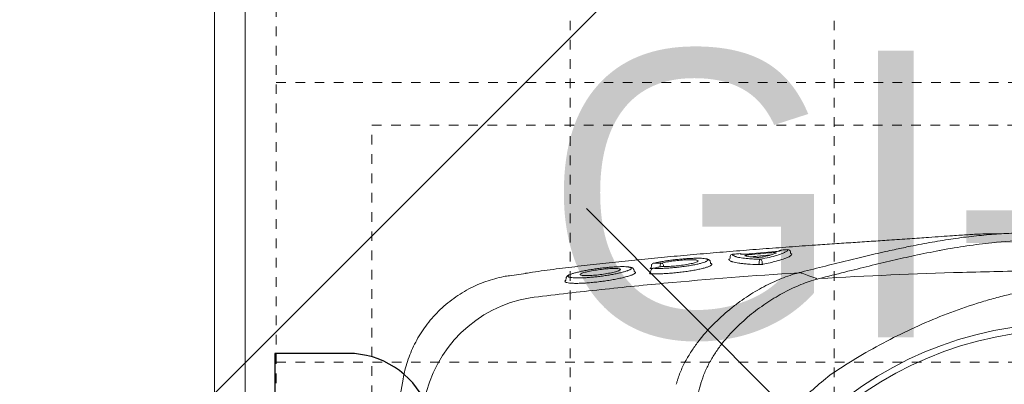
# Model space of a CAD drawing. Header units: inches. Extents: x 704 to 259546, y -107711 to 151004.
# Tile 174 of 256: x 127524.51 to 127534.73, y 21606.67 to 21610.45. Entities that reach past the tile are written whole.
import ezdxf
from ezdxf.enums import TextEntityAlignment as Align

# ---------------------------------------------------------------- set-up
doc = ezdxf.new("R2010")
doc.units = ezdxf.units.IN
doc.header["$MEASUREMENT"] = 0
doc.linetypes.add('11aa1PB-bd$0$11aa1PB-af$0$TRATTEGGIATA', pattern=[0.75, 0.5, -0.25])
doc.linetypes.add('HIDDEN2', pattern=[0.1875, 0.125, -0.0625])
for name, color, linetype, lineweight in [('00-GRIDTEXT', 1, 'Continuous', 13), ('EQUIPMENT', 3, 'Continuous', 25), ('FLOOR RAISE', 4, 'Continuous', 5), ('PP-Waste Pipe', 3, 'Continuous', 25)]:
    doc.layers.add(name, color=color, linetype=linetype, lineweight=lineweight)
doc.layers.add('FAINTEQUIP', color=7, linetype='Continuous', lineweight=0, true_color=0x4a4747)
doc.layers.add('PP BALL VALVE', color=7, linetype='Continuous')
doc.styles.add('Arial', font='GOTHIC.TTF')

# ---------------------------------------------------------------- blocks, each defined once
blk = doc.blocks.new('SINK 510')
at = {"layer": 'EQUIPMENT', "color": 8, "lineweight": 0}
blk.add_line((168040.88, 33385.62), (168174.05, 33252.46), dxfattribs=at)
at = {"layer": 'EQUIPMENT', "color": 8, "lineweight": 13}
blk.add_lwpolyline([(168421.34, 32955.56), (167970.55, 32955.56, -0.414214), (167920.96, 33005.15), (167920.96, 33455.95, -0.414214), (167970.55, 33505.54), (168421.34, 33505.54, -0.414214), (168470.96, 33455.93), (168470.96, 33005.18, -0.414214)], format="xyb", close=True, dxfattribs=at)
at = {"layer": 'EQUIPMENT', "color": 8, "lineweight": 0}
blk.add_lwpolyline([(168421.34, 32965.48), (167970.55, 32965.48, -0.414214), (167930.88, 33005.15), (167930.88, 33455.95, -0.414214), (167970.55, 33495.62), (168421.34, 33495.62, -0.414214), (168461.03, 33455.93), (168461.03, 33005.18, -0.414214)], format="xyb", close=True, dxfattribs=at)
at = {"layer": 'EQUIPMENT', "color": 8, "linetype": 'HIDDEN2', "lineweight": 0}
blk.add_lwpolyline([(167940.88, 33485.62), (167940.88, 32975.48), (168451.03, 32975.48), (168451.03, 33485.62)], close=True, dxfattribs=at)
for points in [[(168000.21, 33485.62), (168000.21, 32975.48)], [(168090.38, 33485.62), (168090.38, 32975.48)], [(167967.91, 33390.81), (168421.34, 33390.81)], [(167967.91, 33305.81), (168421.34, 33305.81)]]:
    blk.add_lwpolyline(points, dxfattribs=at)
blk = doc.blocks.new("giani's")
at = {"layer": 'EQUIPMENT', "color": 8, "xscale": -0.8181818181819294, "yscale": 0.8181818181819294, "zscale": 0.8181818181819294, "rotation": 90}
blk.add_blockref('SINK 510', (1566603.65, 747900.98), dxfattribs=at)
at = {"layer": '00-GRIDTEXT', "color": 8, "ltscale": 50, "style": 'Arial'}
blk.add_text('GI-11', height=75.583, rotation=0.0006, dxfattribs=at).set_placement((1539403.5, 610416.83), align=Align.MIDDLE_CENTER)
blk = doc.blocks.new('GF')
at = {"layer": 'EQUIPMENT', "color": 8, "xscale": 0.03936594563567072, "yscale": 0.03936594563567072, "zscale": 0.03936594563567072}
blk.add_blockref("giani's", (66934.855, -2420.993), dxfattribs=at)
blk = doc.blocks.new('GREASE TRAP')
at = {"linetype": 'Continuous', "lineweight": 0}
for p, q in [((37.21, -281.94), (36.85, -281.97)), ((37.52, -281.56), (37.91, -281.79)), ((37.78, -287.71), (38.3, -293.72)), ((38.2, -299.54), (38.74, -299.58)), ((40.22, -305.24), (39.85, -305.3)), ((40.2, -321.96), (40.19, -321.88)), ((40.8, -322.49), (41.58, -322.56)), ((41.68, -322.12), (41.67, -322.05)), ((41.73, -322.28), (41.74, -322.49)), ((42.28, -322.67), (42.86, -322.73)), ((42.59, -327.53), (42.24, -327.58)), ((42.59, -327.53), (42.74, -327.27)), ((44.53, -347.39), (45.14, -347.45)), ((45.46, -347.75), (45.32, -347.66)), ((45.69, -347.58), (45.46, -347.75)), ((43.17, -359.16), (43.81, -363.85)), ((43.83, -363.85), (43.83, -363.84)), ((74.01, -394.88), (74.01, -394.89))]:
    blk.add_line(p, q, dxfattribs=at)
at = {"linetype": 'Continuous', "lineweight": 0, "flags": 128}
for points in [[(43.11, -278.6), (43.82, -276.61), (44.55, -274.6)], [(43.11, -278.61), (43.11, -278.61), (43.11, -278.61)], [(39.67, -290.25), (39.89, -290.25), (40.17, -290.25)], [(40.28, -291.11), (39.89, -291.12), (39.67, -291.12)]]:
    blk.add_lwpolyline(points, dxfattribs=at)
at = {"linetype": 'Continuous', "lineweight": 0}
for radius in [106.93, 105]:
    blk.add_circle((164.57, -201.17), radius, dxfattribs=at)
for centre, radius, start, end in [((36.92, -282.67), 0.698, 95.592, 184.5759), ((37.17, -281.59), 0.349, 275.582, 4.5294), ((37.07, -284.73), 0.693, 183.9551, 230.4539), ((39.71, -290.95), 0.701, 93.4646, 162.6272), ((39.64, -290.45), 0.67, 206.0728, 272.6459), ((40.15, -289.9), 0.351, 273.4953, 342.458), ((40.29, -291.45), 0.335, 26.2559, 92.6307), ((38.07, -296.6), 0.695, 138.5715, 185.5562), ((38.27, -298.84), 0.697, 184.9441, 265.2806), ((38.7, -299.93), 0.348, 4.9814, 85.2938), ((40.84, -319.68), 0.693, 95.0614, 172.8612), ((40.73, -319.32), 0.647, 205.7688, 274.5123), ((40.88, -321.8), 0.7, 193.735, 263.3134), ((42.36, -321.97), 0.7, 192.4476, 263.3681), ((87.46, -351.66), 37.74, 189.4624, 259.3316)]:
    blk.add_arc(centre, radius, start, end, dxfattribs=at)
for points, knots in [([(44.68, -273.64), (43.85, -259.72), (43.24, -245.79), (42.65, -224.84), (42.5, -217.85), (42.31, -203.86), (42.27, -196.86), (42.31, -175.88), (42.54, -161.92), (43.44, -134.03), (44.1, -120.11), (44.97, -106.22)], [0, 0, 0, 0, 0.25, 0.25, 0.375, 0.375, 0.5, 0.5, 0.75, 0.75, 1, 1, 1, 1]), ([(36.12, -251.14), (35.82, -249.73), (35.04, -246.12), (34.01, -240.6), (33.01, -234.46), (32.25, -228.5), (31.71, -222.66), (31.45, -217.79), (31.36, -213.94), (31.35, -210.92), (31.38, -207.57), (31.44, -203.91), (31.52, -199.89), (31.6, -195.74), (31.66, -191.37), (31.72, -186.77), (31.77, -181.78), (31.8, -176.62), (31.82, -171.62), (31.82, -167.42), (31.83, -163.9), (31.84, -160.97), (31.86, -158.21), (31.9, -155.19), (31.96, -152.05), (32.07, -148.87), (32.23, -146), (32.51, -142.49), (32.99, -138.34), (33.81, -133.17), (34.87, -127.68), (35.87, -123.26), (36.6, -120.74), (36.81, -119.99)], [0, 0, 0, 0, 0.033599, 0.086704, 0.14001, 0.193319, 0.246393, 0.299468, 0.326258, 0.353125, 0.379834, 0.406408, 0.428618, 0.451478, 0.47167, 0.492329, 0.516002, 0.540379, 0.564065, 0.588402, 0.605742, 0.623087, 0.640895, 0.658706, 0.685242, 0.711788, 0.738802, 0.765824, 0.81871, 0.871587, 0.924587, 0.977588, 1, 1, 1, 1]), ([(72.34, -269.85), (70.61, -267.24), (68.96, -264.61), (65.82, -259.3), (64.32, -256.62), (61.49, -251.21), (60.15, -248.47), (57.62, -242.94), (56.44, -240.15), (54.22, -234.5), (53.2, -231.66), (51.81, -227.36), (51.37, -225.92), (50.53, -223.03), (50.13, -221.58), (49.4, -218.65), (49.06, -217.18), (48.44, -214.2), (48.16, -212.7), (47.7, -209.68), (47.51, -208.16), (47.31, -205.86), (47.25, -205.08), (47.2, -203.91), (47.18, -203.52), (47.16, -202.74), (47.15, -202.34), (47.14, -200.37), (47.2, -198.82), (47.43, -195.74), (47.6, -194.22), (48.02, -191.2), (48.28, -189.7), (48.86, -186.72), (49.18, -185.24), (49.87, -182.31), (50.25, -180.86), (51.04, -177.97), (51.46, -176.54), (52.79, -172.25), (53.76, -169.41), (56.92, -160.97), (59.36, -155.42), (63.53, -147.17), (65, -144.45), (68.08, -139.08), (69.69, -136.42), (71.38, -133.8)], [0, 0, 0, 0, 0.0625, 0.0625, 0.125, 0.125, 0.1875, 0.1875, 0.25, 0.25, 0.3125, 0.3125, 0.34375, 0.34375, 0.375, 0.375, 0.40625, 0.40625, 0.4375, 0.4375, 0.46875, 0.46875, 0.484375, 0.484375, 0.492188, 0.492188, 0.5, 0.5, 0.53125, 0.53125, 0.5625, 0.5625, 0.59375, 0.59375, 0.625, 0.625, 0.65625, 0.65625, 0.6875, 0.6875, 0.75, 0.75, 0.875, 0.875, 0.9375, 0.9375, 1, 1, 1, 1]), ([(33.39, -207.44), (33.39, -208.26), (33.4, -210.01), (33.54, -215.18), (34, -222.04), (35.11, -230.54), (35.9, -235.6), (36.46, -238.37), (36.49, -238.54)], [0, 0, 0, 0, 0.076639, 0.163762, 0.518013, 0.751525, 0.985081, 1, 1, 1, 1]), ([(31.65, -221.2), (31.63, -221.4), (31.58, -222.11), (31.58, -223.77), (31.64, -226.08), (31.75, -228.28), (31.86, -230.18), (32, -232.31), (32.18, -234.87), (32.4, -237.95), (32.64, -241.24), (32.85, -244.37), (33.05, -247.2), (33.25, -250.14), (33.5, -253.87), (33.8, -258.4), (34.15, -263.74), (34.52, -269.17), (34.94, -275.4), (35.44, -282.37), (36, -290.05), (36.61, -297.75), (37.24, -305.44), (37.91, -313.1), (38.61, -320.73), (39.35, -328.31), (40.14, -335.79), (40.97, -343.12), (41.86, -350.26), (42.57, -355.64), (43.01, -358.51), (43.11, -359.17)], [0, 0, 0, 0, 0.00345, 0.046619, 0.089766, 0.112425, 0.13508, 0.158154, 0.181221, 0.209069, 0.237397, 0.25624, 0.275086, 0.294404, 0.313726, 0.346115, 0.37852, 0.411676, 0.44484, 0.491581, 0.538367, 0.585123, 0.633242, 0.681401, 0.729516, 0.779903, 0.830337, 0.880732, 0.93264, 0.98459, 1, 1, 1, 1]), ([(36.49, -238.54), (36.96, -240.95), (37.82, -245.38), (39.37, -252.22), (40.98, -258.96), (42.74, -266.03), (44.03, -271.1), (44.68, -273.64)], [0, 0, 0, 0, 0.229395, 0.422012, 0.614832, 0.807537, 1, 1, 1, 1]), ([(42.97, -279.6), (42.38, -277.25), (41.2, -272.54), (39.55, -265.9), (38.02, -259.58), (36.87, -254.66), (36.29, -251.94), (36.12, -251.14)], [0, 0, 0, 0, 0.225239, 0.450475, 0.677754, 0.905051, 1, 1, 1, 1]), ([(160.37, -314.58), (158, -314.46), (155.88, -314.32), (152.69, -314.03), (151.63, -313.92), (149.51, -313.66), (148.45, -313.52), (143.19, -312.75), (139.05, -311.91), (130.89, -309.8), (126.87, -308.53), (120.94, -306.29), (118.98, -305.49), (116.06, -304.2), (115.09, -303.76), (113.16, -302.85), (112.21, -302.38), (107.46, -299.97), (103.8, -297.85), (96.75, -293.24), (93.36, -290.76), (88.47, -286.74), (86.88, -285.36), (84.54, -283.21), (83.76, -282.48), (82.24, -281), (81.48, -280.25), (77.76, -276.43), (74.96, -273.22), (72.34, -269.85)], [0, 0, 0, 0, 0.0625, 0.0625, 0.09375, 0.09375, 0.125, 0.125, 0.25, 0.25, 0.375, 0.375, 0.4375, 0.4375, 0.46875, 0.46875, 0.5, 0.5, 0.625, 0.625, 0.75, 0.75, 0.8125, 0.8125, 0.84375, 0.84375, 0.875, 0.875, 1, 1, 1, 1]), ([(44.79, -274.08), (45.22, -275.68), (45.76, -277.29), (46.74, -279.72), (47.09, -280.53), (47.85, -282.16), (48.25, -282.96), (49.53, -285.38), (50.48, -286.98), (52.58, -290.16), (53.72, -291.74), (56.23, -294.85), (57.57, -296.36), (60.45, -299.25), (61.98, -300.64), (64.48, -302.59), (65.34, -303.22), (66.7, -304.13), (67.16, -304.42), (68.09, -304.99), (68.56, -305.26), (70, -306.05), (70.99, -306.53), (73.03, -307.39), (74.09, -307.76), (75.18, -308.07)], [0, 0, 0, 0, 0.125, 0.125, 0.1875, 0.1875, 0.25, 0.25, 0.375, 0.375, 0.5, 0.5, 0.625, 0.625, 0.75, 0.75, 0.8125, 0.8125, 0.84375, 0.84375, 0.875, 0.875, 0.9375, 0.9375, 1, 1, 1, 1]), ([(42.96, -279.55), (42.95, -279.48), (42.94, -279.4), (42.93, -279.23), (42.93, -279.15), (42.96, -278.98), (42.98, -278.9), (43.03, -278.75), (43.07, -278.68), (43.11, -278.61)], [0, 0, 0, 0, 0.25, 0.25, 0.5, 0.5, 0.75, 0.75, 1, 1, 1, 1]), ([(42.96, -279.55), (42.96, -279.55), (42.97, -279.56), (42.97, -279.57), (42.97, -279.58), (42.97, -279.59), (42.97, -279.6)], [0, 0, 0, 0, 0.000033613, 0.000033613, 0.000033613, 0.0000984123, 0.0000984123, 0.0000984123, 0.0000984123]), ([(75.44, -315.25), (75.15, -315.17), (74.86, -315.09), (74.28, -314.92), (73.99, -314.82), (73.14, -314.54), (72.58, -314.33), (70.93, -313.67), (69.87, -313.17), (67.81, -312.07), (66.81, -311.48), (64.87, -310.22), (63.94, -309.56), (61.26, -307.51), (59.61, -306.05), (56.52, -303.01), (55.08, -301.42), (53.4, -299.37), (53.07, -298.96), (52.43, -298.13), (52.12, -297.72), (51.2, -296.47), (50.61, -295.64), (48.94, -293.13), (47.94, -291.45), (46.14, -288.06), (45.34, -286.36), (44.31, -283.8), (44, -282.95), (43.43, -281.24), (43.18, -280.39), (42.96, -279.55)], [0, 0, 0, 0, 0.015625, 0.015625, 0.03125, 0.03125, 0.0625, 0.0625, 0.125, 0.125, 0.1875, 0.1875, 0.25, 0.25, 0.375, 0.375, 0.5, 0.5, 0.53125, 0.53125, 0.5625, 0.5625, 0.625, 0.625, 0.75, 0.75, 0.875, 0.875, 0.9375, 0.9375, 1, 1, 1, 1]), ([(50.23, -357.87), (49.43, -351.38), (48.69, -344.89), (47.29, -331.88), (46.64, -325.36), (44.82, -305.8), (43.81, -292.72), (42.97, -279.6)], [0, 0, 0, 0, 0.25, 0.25, 0.5, 0.5, 1, 1, 1, 1]), ([(36.98, -283.57), (36.92, -283.44), (36.75, -283.06), (36.49, -282.8), (36.31, -282.75), (36.22, -282.72)], [0, 0, 0, 0, 0.205685, 0.600472, 1, 1, 1, 1]), ([(36.22, -282.72), (36.26, -283.19), (36.29, -283.65), (36.33, -284.12), (36.35, -284.34), (36.37, -284.56), (36.38, -284.78)], [0, 0, 0, 0, 0.002, 0.002, 0.002, 0.002950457, 0.002950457, 0.002950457, 0.002950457]), ([(39.04, -290.74), (38.85, -289.85), (38.47, -288.04), (37.89, -285.9), (37.38, -284.34), (37.09, -283.79), (36.98, -283.57)], [0, 0, 0, 0, 0.266556, 0.54057, 0.811878, 1, 1, 1, 1]), ([(37.47, -281.77), (37.47, -281.76), (37.47, -281.74), (37.47, -281.73), (37.48, -281.69), (37.49, -281.59), (37.51, -281.57), (37.52, -281.56)], [-0.134772, -0.134772, -0.134772, -0.134772, 0, 0, 0, 0.374519, 1, 1, 1, 1]), ([(37.91, -281.79), (37.92, -281.8), (38.07, -281.88), (38.43, -282.59), (38.98, -283.97), (39.53, -285.84), (40.04, -287.88), (40.34, -289.3), (40.48, -290.01)], [0, 0, 0, 0, 0.014248, 0.225084, 0.445739, 0.672661, 0.835112, 1, 1, 1, 1]), ([(36.52, -284.91), (36.54, -284.93), (36.56, -284.99), (36.6, -285.11), (36.61, -285.16), (36.63, -285.26), (36.64, -285.32), (36.68, -285.51), (36.7, -285.66), (36.74, -285.97), (36.75, -286.14), (36.77, -286.31)], [0, 0, 0, 0, 0.25, 0.25, 0.375, 0.375, 0.5, 0.5, 0.75, 0.75, 1, 1, 1, 1]), ([(37.13, -287.54), (37.12, -287.43), (37.12, -287.32), (37.1, -287.11), (37.1, -287), (37.1, -286.81), (37.1, -286.72), (37.1, -286.55), (37.1, -286.47), (37.12, -286.28), (37.14, -286.2), (37.17, -286.15), (37.19, -286.15), (37.21, -286.16), (37.23, -286.18), (37.24, -286.22)], [0, 0, 0, 0, 0.125, 0.125, 0.25, 0.25, 0.375, 0.375, 0.5, 0.5, 0.75, 0.75, 0.875, 0.875, 1, 1, 1, 1]), ([(37.24, -286.22), (37.33, -286.39), (37.41, -286.59), (37.58, -287.07), (37.67, -287.34), (37.94, -288.22), (38.12, -288.92), (38.3, -289.73)], [0, 0, 0, 0, 0.25, 0.25, 0.5, 0.5, 1, 1, 1, 1]), ([(38.3, -289.73), (38.31, -289.8), (38.33, -289.87), (38.36, -290.03), (38.37, -290.11), (38.4, -290.37), (38.43, -290.56), (38.45, -290.84), (38.46, -290.94), (38.47, -291.13), (38.47, -291.22), (38.47, -291.39), (38.48, -291.47), (38.47, -291.63), (38.47, -291.7), (38.47, -291.77)], [0, 0, 0, 0, 0.125, 0.125, 0.25, 0.25, 0.5, 0.5, 0.625, 0.625, 0.75, 0.75, 0.875, 0.875, 1, 1, 1, 1]), ([(38.47, -291.77), (38.44, -292.16), (38.42, -292.53), (38.36, -293.22), (38.32, -293.54), (38.2, -294.4), (38.11, -294.86), (38.01, -295.21)], [0, 0, 0, 0, 0.25, 0.25, 0.5, 0.5, 1, 1, 1, 1]), ([(38.18, -298.09), (38.22, -297.99), (38.39, -297.62), (38.62, -296.37), (38.83, -294.59), (38.97, -292.66), (39.02, -291.39), (39.04, -290.74)], [0, 0, 0, 0, 0.101558, 0.36428, 0.634712, 0.816091, 1, 1, 1, 1]), ([(40.6, -291.3), (40.56, -292.47), (40.5, -293.53), (40.39, -294.97), (40.35, -295.42), (40.28, -296.05), (40.26, -296.26), (40.21, -296.65), (40.19, -296.84), (40.05, -297.74), (39.93, -298.33), (39.77, -298.9), (39.73, -299.01), (39.66, -299.2), (39.63, -299.29), (39.52, -299.53), (39.45, -299.65), (39.37, -299.74)], [0, 0, 0, 0, 0.25, 0.25, 0.375, 0.375, 0.4375, 0.4375, 0.5, 0.5, 0.75, 0.75, 0.8125, 0.8125, 0.875, 0.875, 1, 1, 1, 1]), ([(40.48, -290.01), (40.5, -290.1), (40.52, -290.2), (40.55, -290.42), (40.56, -290.53), (40.58, -290.77), (40.59, -290.88), (40.6, -291.11), (40.6, -291.21), (40.6, -291.3)], [0, 0, 0, 0, 0.25, 0.25, 0.5, 0.5, 0.75, 0.75, 1, 1, 1, 1]), ([(37.51, -295.16), (37.52, -295.33), (37.53, -295.49), (37.54, -295.73), (37.54, -295.8), (37.55, -295.95), (37.55, -296.01), (37.55, -296.14), (37.54, -296.2), (37.54, -296.3), (37.54, -296.35), (37.52, -296.47), (37.51, -296.52), (37.49, -296.54)], [0, 0, 0, 0, 0.25, 0.25, 0.375, 0.375, 0.5, 0.5, 0.625, 0.625, 0.75, 0.75, 1, 1, 1, 1]), ([(38.01, -295.21), (37.99, -295.27), (37.96, -295.29), (37.92, -295.25), (37.91, -295.22), (37.87, -295.14), (37.86, -295.09), (37.83, -294.96), (37.81, -294.89), (37.78, -294.73), (37.76, -294.64), (37.73, -294.45), (37.72, -294.34), (37.7, -294.13), (37.68, -294.03), (37.67, -293.91)], [0, 0, 0, 0, 0.25, 0.25, 0.375, 0.375, 0.5, 0.5, 0.625, 0.625, 0.75, 0.75, 0.875, 0.875, 1, 1, 1, 1]), ([(37.38, -296.66), (37.42, -297.13), (37.46, -297.59), (37.5, -298.06), (37.53, -298.34), (37.55, -298.62), (37.58, -298.91)], [0, 0, 0, 0, 0.002, 0.002, 0.002, 0.003216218, 0.003216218, 0.003216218, 0.003216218]), ([(37.58, -298.91), (37.71, -298.88), (37.92, -298.84), (38.11, -298.3), (38.18, -298.09)], [0, 0, 0, 0, 0.608975, 1, 1, 1, 1]), ([(39.05, -299.9), (39.04, -299.89), (39.02, -299.88), (39, -299.82), (38.98, -299.74), (38.98, -299.74), (38.98, -299.74), (38.98, -299.74), (38.98, -299.74), (38.98, -299.73), (38.97, -299.72), (38.97, -299.7)], [0, 0, 0, 0, 0.360471, 0.996119, 1, 1, 1, 1, 1, 1, 1.104216, 1.104216, 1.104216, 1.104216]), ([(38.91, -306.65), (38.9, -306.69), (38.84, -306.88), (38.78, -307.46), (38.73, -308.38), (38.73, -309.5), (38.77, -310.78), (38.84, -312.15), (38.95, -313.61), (39.1, -315.11), (39.27, -316.62), (39.47, -318.08), (39.69, -319.47), (39.93, -320.77), (40.1, -321.5), (40.19, -321.88)], [0, 0, 0, 0, 0.020975, 0.103092, 0.183625, 0.266595, 0.345335, 0.426326, 0.505338, 0.586596, 0.666706, 0.749125, 0.829586, 0.912317, 1, 1, 1, 1]), ([(39.69, -306.6), (39.66, -306.53), (39.55, -306.27), (39.37, -306.06), (39.17, -306.02), (39.01, -306.22), (38.94, -306.52), (38.91, -306.65)], [0, 0, 0, 0, 0.090668, 0.336678, 0.578374, 0.827655, 1, 1, 1, 1]), ([(39.85, -305.3), (39.73, -305.32), (39.47, -305.37), (39.22, -305.63), (39.06, -305.92), (38.96, -306.16), (38.93, -306.37), (38.92, -306.61)], [0, 0, 0, 0, 0.17949, 0.37827, 0.600214, 0.910843, 1, 1, 1, 1]), ([(41.67, -322.05), (41.69, -321.72), (41.72, -321.05), (41.71, -319.83), (41.66, -318.49), (41.57, -317.06), (41.44, -315.56), (41.28, -314.07), (41.08, -312.58), (40.86, -311.16), (40.62, -309.85), (40.36, -308.68), (40.1, -307.69), (39.87, -306.98), (39.74, -306.71), (39.69, -306.6)], [0, 0, 0, 0, 0.077175, 0.156582, 0.233739, 0.313124, 0.390191, 0.469435, 0.547696, 0.628206, 0.706882, 0.787758, 0.867927, 0.950446, 1, 1, 1, 1]), ([(40.22, -305.24), (40.23, -305.23), (40.26, -305.08), (40.31, -305.04), (40.35, -305)], [0, 0, 0, 0, 0.259715, 1, 1, 1, 1]), ([(40.35, -305), (40.37, -304.96), (40.46, -304.82), (40.56, -304.87), (40.64, -304.91)], [0, 0, 0, 0, 0.2883186, 1, 1, 1, 1]), ([(40.64, -304.91), (40.72, -305), (40.88, -305.16), (41.16, -305.76), (41.44, -306.59), (41.73, -307.68), (42.03, -308.99), (42.3, -310.47), (42.56, -312.08), (42.79, -313.78), (42.98, -315.5), (43.12, -317.21), (43.23, -318.84), (43.28, -320.35), (43.28, -321.71), (43.25, -322.45), (43.23, -322.82)], [0, 0, 0, 0, 0.071618, 0.142753, 0.213878, 0.286427, 0.35898, 0.431664, 0.504338, 0.576108, 0.647879, 0.719404, 0.790924, 0.860781, 0.930635, 1, 1, 1, 1]), ([(40.15, -319.6), (40.03, -319.09), (39.81, -318.08), (39.51, -316.05), (39.29, -313.96), (39.16, -311.97), (39.15, -310.39), (39.19, -309.48), (39.26, -309.32), (39.27, -309.3)], [0, 0, 0, 0, 0.171047, 0.337716, 0.501919, 0.665785, 0.826587, 0.987812, 1, 1, 1, 1]), ([(39.27, -309.3), (39.32, -309.13), (39.44, -308.75), (39.63, -308.8), (39.75, -309.13), (39.77, -309.17)], [0, 0, 0, 0, 0.442836, 0.93482, 1, 1, 1, 1]), ([(39.77, -309.17), (39.86, -309.38), (40.06, -309.84), (40.4, -311.29), (40.73, -313.16), (40.98, -315.25), (41.13, -317.28), (41.17, -318.73), (41.14, -319.38), (41.14, -319.58)], [0, 0, 0, 0, 0.13658, 0.298557, 0.459137, 0.618553, 0.777567, 0.932744, 1, 1, 1, 1]), ([(75.33, -308.11), (78.62, -309.02), (81.92, -309.9), (88.54, -311.58), (91.86, -312.38), (101.87, -314.66), (108.59, -316.02), (118.75, -317.74), (122.15, -318.26), (128.96, -319.2), (132.38, -319.6), (142.66, -320.65), (149.53, -321.1), (156.42, -321.28)], [0, 0, 0, 0, 0.125, 0.125, 0.25, 0.25, 0.5, 0.5, 0.625, 0.625, 0.75, 0.75, 1, 1, 1, 1]), ([(40.19, -321.88), (40.18, -321.51), (40.17, -321.15), (40.17, -320.79), (40.16, -320.39), (40.15, -319.99), (40.15, -319.6)], [0, 0, 0, 0, 0.002000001, 0.002000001, 0.002000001, 0.004185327, 0.004185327, 0.004185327, 0.004185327]), ([(40.78, -318.99), (40.85, -318.99), (40.92, -318.99), (41, -318.99), (41.07, -318.99), (41.14, -318.99), (41.15, -318.98)], [0.0009424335, 0.0009424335, 0.0009424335, 0.0009424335, 0.0012598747, 0.0012598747, 0.0012598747, 0.0015659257, 0.0015659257, 0.0015659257, 0.0015659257]), ([(41.22, -319.95), (41.15, -319.96), (41, -319.96), (40.86, -319.96), (40.78, -319.96)], [0, 0, 0, 0, 0.492258, 1, 1, 1, 1]), ([(41.14, -319.58), (41.21, -319.94), (41.29, -320.3), (41.37, -320.66), (41.47, -321.13), (41.57, -321.59), (41.67, -322.05)], [0, 0, 0, 0, 0.002000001, 0.002000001, 0.002000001, 0.004555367, 0.004555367, 0.004555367, 0.004555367]), ([(41.74, -322.49), (41.74, -322.6), (41.74, -322.69), (41.72, -322.82), (41.71, -322.86), (41.69, -322.87), (41.68, -322.87), (41.66, -322.85), (41.65, -322.84), (41.63, -322.8), (41.62, -322.77), (41.6, -322.7), (41.59, -322.66), (41.58, -322.56)], [0, 0, 0, 0, 0.25, 0.25, 0.5, 0.5, 0.625, 0.625, 0.75, 0.75, 0.875, 0.875, 1, 1, 1, 1]), ([(42.86, -322.74), (42.88, -322.74), (42.94, -322.75), (43.01, -322.79), (43.06, -322.83), (43.08, -322.86), (43.08, -322.86), (43.08, -322.86)], [0, 0, 0, 0, 0.182746, 0.439819, 0.656767, 0.84565, 1, 1, 1, 1]), ([(43.23, -322.82), (43.23, -322.86), (43.22, -322.96), (43.19, -323.06), (43.14, -323.03), (43.09, -322.96), (43.07, -322.87), (43.07, -322.87)], [0, 0, 0, 0, 0.154961, 0.423114, 0.700286, 0.983621, 1, 1, 1, 1]), ([(42.74, -327.27), (42.75, -327.24), (42.83, -327.09), (42.96, -327.11), (43.08, -327.27), (43.12, -327.32)], [0, 0, 0, 0, 0.164294, 0.743142, 1, 1, 1, 1]), ([(41.31, -328.99), (41.29, -329.05), (41.24, -329.28), (41.19, -329.92), (41.17, -330.88), (41.19, -332.04), (41.26, -333.35), (41.37, -334.78), (41.52, -336.28), (41.7, -337.81), (41.92, -339.35), (42.15, -340.84), (42.41, -342.25), (42.68, -343.53), (42.95, -344.65), (43.22, -345.54), (43.41, -346.08), (43.5, -346.24), (43.51, -346.26)], [0, 0, 0, 0, 0.024652, 0.093115, 0.161575, 0.22959, 0.297606, 0.365358, 0.433111, 0.501455, 0.569803, 0.639058, 0.708314, 0.778292, 0.84826, 0.918899, 0.989527, 1, 1, 1, 1]), ([(42.24, -327.58), (42.1, -327.61), (41.84, -327.67), (41.59, -327.95), (41.44, -328.25), (41.35, -328.49), (41.32, -328.71), (41.29, -329.05)], [0, 0, 0, 0, 0.189682, 0.383118, 0.601033, 0.910563, 1, 1, 1, 1]), ([(42.1, -328.88), (42.08, -328.84), (41.97, -328.58), (41.77, -328.35), (41.55, -328.32), (41.39, -328.57), (41.33, -328.87), (41.31, -328.99)], [0, 0, 0, 0, 0.05833, 0.302284, 0.613601, 0.849253, 1, 1, 1, 1]), ([(44.3, -346.16), (44.33, -346.01), (44.4, -345.68), (44.46, -344.88), (44.48, -343.83), (44.46, -342.6), (44.38, -341.24), (44.27, -339.79), (44.11, -338.28), (43.92, -336.74), (43.69, -335.22), (43.44, -333.76), (43.16, -332.4), (42.88, -331.17), (42.59, -330.13), (42.32, -329.34), (42.17, -329.02), (42.1, -328.88)], [0, 0, 0, 0, 0.051259, 0.120283, 0.188472, 0.25666, 0.324296, 0.39193, 0.459615, 0.527293, 0.595995, 0.664696, 0.734631, 0.804571, 0.875351, 0.946131, 1, 1, 1, 1]), ([(43.12, -327.32), (43.17, -327.36), (43.3, -327.49), (43.55, -328.03), (43.86, -328.87), (44.18, -329.98), (44.5, -331.3), (44.82, -332.81), (45.12, -334.45), (45.38, -336.19), (45.61, -337.95), (45.8, -339.7), (45.94, -341.37), (46.02, -342.92), (46.06, -344.31), (46.04, -345.5), (45.97, -346.46), (45.85, -347.19), (45.74, -347.45), (45.69, -347.58)], [0, 0, 0, 0, 0.033748, 0.0943765, 0.1550059, 0.2164046, 0.2778011, 0.3394988, 0.401186, 0.4625018, 0.5238027, 0.5842501, 0.6446877, 0.7043114, 0.7639324, 0.8229043, 0.8818778, 0.9409376, 1, 1, 1, 1]), ([(43.15, -342.82), (43.13, -342.79), (43.01, -342.58), (42.74, -341.62), (42.39, -340), (42.08, -338.03), (41.85, -336.01), (41.71, -334.16), (41.68, -332.66), (41.76, -332.13), (41.8, -331.86)], [0, 0, 0, 0, 0.025718, 0.168563, 0.309104, 0.450813, 0.590944, 0.727665, 0.867111, 1, 1, 1, 1]), ([(41.8, -331.86), (41.84, -331.76), (41.93, -331.49), (42.09, -331.47), (42.22, -331.78), (42.25, -331.83)], [0, 0, 0, 0, 0.3430891, 0.88625, 1, 1, 1, 1]), ([(42.25, -331.83), (42.33, -331.99), (42.52, -332.37), (42.86, -333.65), (43.22, -335.41), (43.52, -337.42), (43.72, -339.42), (43.81, -341.16), (43.79, -342.41), (43.7, -342.77), (43.66, -342.93)], [0, 0, 0, 0, 0.104326, 0.2390748, 0.3747463, 0.5100267, 0.6439516, 0.7758487, 0.9059011, 1, 1, 1, 1]), ([(43.47, -343.28), (43.44, -343.27), (43.35, -343.25), (43.23, -343), (43.15, -342.82)], [0, 0, 0, 0, 0.292267, 1, 1, 1, 1]), ([(43.66, -342.93), (43.65, -343), (43.61, -343.26), (43.53, -343.27), (43.47, -343.28)], [0, 0, 0, 0, 0.273671, 1, 1, 1, 1]), ([(43.5, -346.24), (43.58, -346.51), (43.69, -346.76), (43.85, -346.98), (44.16, -347.29), (44.41, -347.36), (44.53, -347.39)], [0, 0, 0, 0, 0.040319, 0.556981, 0.79767, 1, 1, 1, 1]), ([(43.51, -346.26), (43.58, -346.4), (43.73, -346.7), (43.87, -346.76), (43.94, -346.79)], [0, 0, 0, 0, 0.460027, 1, 1, 1, 1]), ([(43.94, -346.79), (44, -346.78), (44.13, -346.75), (44.23, -346.49), (44.29, -346.28), (44.3, -346.21), (44.3, -346.16)], [0, 0, 0, 0, 0.435282, 0.87053, 0.887642, 1, 1, 1, 1]), ([(45.32, -347.66), (45.3, -347.66), (45.25, -347.64), (45.18, -347.52), (45.14, -347.45)], [0, 0, 0, 0, 0.362557, 1, 1, 1, 1]), ([(43.81, -363.84), (43.89, -364.42), (44.1, -365.88), (44.67, -368.2), (45.47, -370.78), (46.46, -373.29), (47.68, -375.82), (49.13, -378.32), (50.82, -380.75), (52.66, -383.01), (54.66, -385.1), (56.78, -387), (59.02, -388.72), (61.35, -390.24), (63.76, -391.57), (66.24, -392.7), (68.75, -393.65), (71.31, -394.38), (73.06, -394.8), (73.96, -394.93), (74, -394.94)], [0, 0, 0, 0, 0.037673, 0.095878, 0.154189, 0.212585, 0.271048, 0.33568, 0.39959, 0.46265, 0.524915, 0.586431, 0.647228, 0.707328, 0.766741, 0.825471, 0.883514, 0.940856, 0.997479, 1, 1, 1, 1]), ([(74.01, -394.91), (79.7, -395.93), (86.31, -397.11), (92.97, -397.92), (93.89, -398.04)], [0, 0, 0, 0, 0.861575, 1, 1, 1, 1])]:
    blk.add_open_spline(points, degree=3, knots=knots, dxfattribs=at)
for points in [[(44.79, -274.08), (44.77, -274.26), (44.68, -274.44), (44.55, -274.6)], [(44.68, -273.64), (44.71, -273.79), (44.75, -273.93), (44.79, -274.08)], [(43.11, -278.6), (43.11, -278.6), (43.11, -278.61), (43.11, -278.61)], [(36.38, -284.78), (36.43, -284.81), (36.47, -284.85), (36.52, -284.91)], [(36.77, -286.31), (37, -289.26), (37.25, -292.21), (37.51, -295.16)], [(37.67, -293.91), (37.49, -291.79), (37.31, -289.66), (37.13, -287.54)], [(37.49, -296.54), (37.45, -296.6), (37.41, -296.64), (37.38, -296.66)], [(39.37, -299.74), (39.27, -299.86), (39.16, -299.91), (39.05, -299.9)], [(75.18, -308.07), (75.23, -308.09), (75.28, -308.1), (75.33, -308.11)], [(75.45, -315.26), (75.45, -315.25), (75.44, -315.25), (75.44, -315.25)]]:
    blk.add_open_spline(points, degree=3, dxfattribs=at)
at = {"layer": 'EQUIPMENT'}
blk.add_lwpolyline([(81.13, -388.18, 0.294125), (66.47, -410.94), (66.47, -432.28), (276.22, -432.28), (276.22, -410.94, 0.340822), (257.58, -386.76)], format="xyb", dxfattribs=at)
blk.add_lwpolyline([(81.13, -388.18, 0.294125), (66.47, -410.94), (66.47, -432.28), (276.22, -432.28), (276.22, -410.94, 0.340822), (257.58, -386.76)], format="xyb", dxfattribs=at)
blk.add_lwpolyline([(81.13, -388.18, 0.294125), (66.47, -410.94), (66.47, -432.28), (276.22, -432.28), (276.22, -410.94, 0.340822), (257.58, -386.76)], format="xyb", dxfattribs=at)
blk.add_lwpolyline([(81.13, -388.18, 0.294125), (66.47, -410.94), (66.47, -432.28), (276.22, -432.28), (276.22, -410.94, 0.340822), (257.58, -386.76)], format="xyb", dxfattribs=at)
blk.add_lwpolyline([(81.13, -388.18, 0.294125), (66.47, -410.94), (66.47, -432.28), (276.22, -432.28), (276.22, -410.94, 0.340822), (257.58, -386.76)], format="xyb", dxfattribs=at)
blk.add_lwpolyline([(81.13, -388.18, 0.294125), (66.47, -410.94), (66.47, -432.28), (276.22, -432.28), (276.22, -410.94, 0.340822), (257.58, -386.76)], format="xyb", dxfattribs=at)
blk.add_lwpolyline([(81.13, -388.18, 0.294125), (66.47, -410.94), (66.47, -432.28), (276.22, -432.28), (276.22, -410.94, 0.340822), (257.58, -386.76)], format="xyb", dxfattribs=at)
blk.add_lwpolyline([(81.13, -388.18, 0.294125), (66.47, -410.94), (66.47, -432.28), (276.22, -432.28), (276.22, -410.94, 0.340822), (257.58, -386.76)], format="xyb", dxfattribs=at)
at = {"layer": 'FAINTEQUIP', "color": 4, "linetype": '11aa1PB-bd$0$11aa1PB-af$0$TRATTEGGIATA'}
blk.add_lwpolyline([(0, -404), (0, 0), (337, 0), (337, -404), (0, -404)], dxfattribs=at)

msp = doc.modelspace()

# ---------------------------------------------------------------- hatches: boundary and pattern name
at = {"layer": 'FLOOR RAISE'}
h = msp.add_hatch(dxfattribs=at)
h.set_pattern_fill('ANSI31', color=256, scale=80)
h.set_pattern_definition([(45, (-1560.277, 0), (-7.0710678, 7.0710678), [])])
h.paths.add_polyline_path([(127455.478, 21398.635), (127455.478, 21627.635), (127507.85, 21627.635), (127507.85, 21618.635), (127522.85, 21618.635), (127522.85, 21627.635), (127577.978, 21627.635), (127577.978, 21398.635)])

# ---------------------------------------------------------------- linework, layer by layer
at = {"layer": 'PP BALL VALVE', "lineweight": 53}
msp.add_circle((130061.482, 21646.646), 129357.588, dxfattribs=at)

# ---------------------------------------------------------------- block references
at = {"lineweight": 53}
msp.add_blockref('GF', (0, 0), dxfattribs=at)
at = {"layer": 'PP-Waste Pipe', "ltscale": 0.25, "xscale": 0.03560830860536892, "yscale": 0.03560830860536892, "zscale": 0.03560830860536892, "rotation": 269.9999999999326}
msp.add_blockref('GREASE TRAP', (127542.547, 21609.356), dxfattribs=at)

doc.saveas('drawing.dxf')
